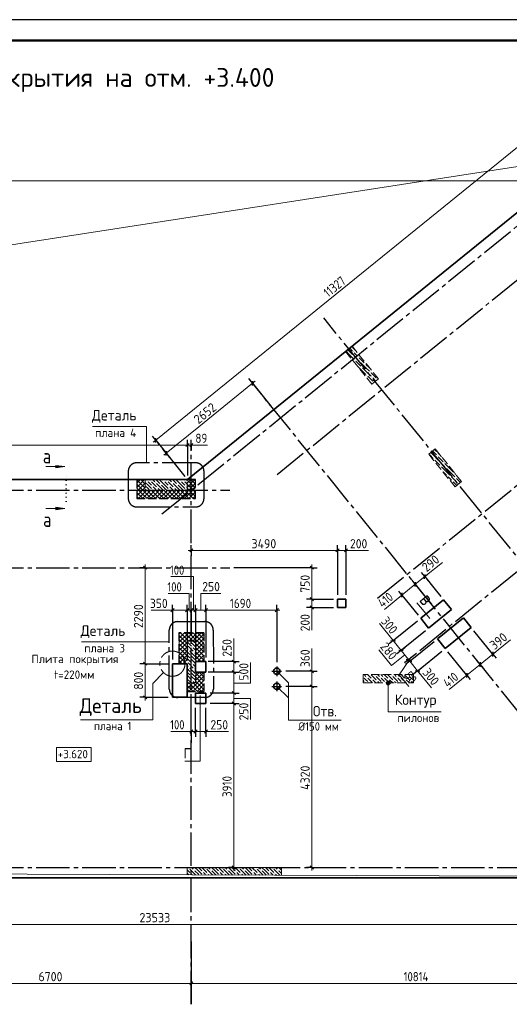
# Model space of a CAD drawing. Header units: millimetres. Extents: x 0 to 59400, y 0 to 42000.
# Tile 3 of 7: x 15364 to 27046, y 18519 to 42000. Entities that reach past the tile are written whole.
import ezdxf

# ---------------------------------------------------------------- set-up
doc = ezdxf.new("R2010")
doc.units = ezdxf.units.MM
for name, pattern in [('______2', [270, 200, -70]), ('______5', [1100, 800, -100, 100, -100]), ('______9', [100, 0, -100])]:
    doc.linetypes.add(name, pattern=pattern)
for name, color, linetype, lineweight in [('Standard', 7, 'Continuous', 25), ('ЖБ Перекрытие верхний уровень', 7, 'Continuous', 18), ('Общий01', 7, 'Continuous', 13), ('Примечания', 7, 'Continuous', 13), ('Размерная линия_ общее', 7, 'Continuous', 13), ('Текст_ общее', 7, 'Continuous', 25)]:
    doc.layers.add(name, color=color, linetype=linetype, lineweight=lineweight)
doc.layers.add('ЖБ Пилон', color=7, linetype='______2', lineweight=13, true_color=0xa0a0a0)
doc.layers.add('Оси', color=7, linetype='______5', lineweight=13, true_color=0x656565)
doc.styles.add('ISOCPEUR', font='txt')

msp = doc.modelspace()

# ---------------------------------------------------------------- hatches: boundary and pattern name
at = {"layer": 'ЖБ Пилон', "linetype": 'Continuous', "lineweight": 18, "transparency": 33554687}
for points in [[(23288, 34204), (23293, 34199), (23287, 34193), (23281, 34199)], [(23320, 34079), (23327, 34086), (23333, 34079), (23327, 34073)], [(23320, 33999), (23327, 34006), (23333, 33999), (23327, 33993)], [(23360, 33879), (23367, 33886), (23373, 33879), (23367, 33873)], [(23440, 33959), (23447, 33966), (23453, 33959), (23447, 33953)], [(23480, 33839), (23487, 33846), (23493, 33839), (23487, 33833)], [(23403, 33762), (23407, 33766), (23413, 33759), (23409, 33754)], [(23520, 33719), (23527, 33726), (23533, 33719), (23527, 33713)], [(23600, 33799), (23607, 33806), (23613, 33799), (23607, 33793)], [(23720, 33679), (23724, 33683), (23730, 33676), (23727, 33673)], [(23720, 33599), (23727, 33606), (23733, 33599), (23727, 33593)], [(23640, 33519), (23647, 33526), (23653, 33519), (23647, 33513)], [(23760, 33479), (23767, 33486), (23773, 33479), (23767, 33473)], [(23800, 33359), (23807, 33366), (23813, 33359), (23807, 33353)], [(23880, 33439), (23887, 33446), (23893, 33439), (23887, 33433)], [(25240, 31519), (25247, 31526), (25253, 31519), (25247, 31513)], [(25320, 31679), (25327, 31686), (25333, 31679), (25327, 31673)], [(25320, 31599), (25327, 31606), (25333, 31599), (25327, 31593)], [(25360, 31479), (25367, 31486), (25373, 31479), (25367, 31473)], [(25440, 31559), (25442, 31561), (25448, 31554), (25447, 31553)], [(25400, 31359), (25407, 31366), (25413, 31359), (25407, 31353)], [(25443, 31242), (25447, 31246), (25453, 31239), (25449, 31235)], [(25480, 31439), (25487, 31446), (25493, 31439), (25487, 31433)], [(25520, 31319), (25527, 31326), (25533, 31319), (25527, 31313)], [(18400, 30999), (18407, 31006), (18413, 30999), (18407, 30993)], [(18480, 30999), (18487, 31006), (18493, 30999), (18487, 30993)], [(18800, 30999), (18807, 31006), (18813, 30999), (18807, 30993)], [(18880, 30999), (18887, 31006), (18893, 30999), (18887, 30993)], [(19200, 30999), (19207, 31006), (19213, 30999), (19207, 30993)], [(19280, 30999), (19287, 31006), (19293, 30999), (19287, 30993)], [(25560, 31119), (25567, 31126), (25573, 31119), (25567, 31113)], [(25640, 31119), (25647, 31126), (25653, 31119), (25647, 31113)], [(25680, 30999), (25687, 31006), (25693, 30999), (25687, 30993)], [(25720, 31199), (25727, 31206), (25733, 31199), (25727, 31193)], [(25760, 31079), (25767, 31086), (25773, 31079), (25767, 31073)], [(18520, 30879), (18527, 30886), (18533, 30879), (18527, 30873)], [(18520, 30799), (18527, 30806), (18533, 30799), (18527, 30793)], [(18600, 30959), (18607, 30966), (18613, 30959), (18607, 30953)], [(18640, 30839), (18647, 30846), (18653, 30839), (18647, 30833)], [(18720, 30919), (18727, 30926), (18733, 30919), (18727, 30913)], [(18920, 30879), (18927, 30886), (18933, 30879), (18927, 30873)], [(18920, 30799), (18927, 30806), (18933, 30799), (18927, 30793)], [(19000, 30959), (19007, 30966), (19013, 30959), (19007, 30953)], [(19040, 30839), (19047, 30846), (19053, 30839), (19047, 30833)], [(19120, 30919), (19127, 30926), (19133, 30919), (19127, 30913)], [(19320, 30879), (19327, 30886), (19333, 30879), (19327, 30873)], [(19320, 30799), (19327, 30806), (19333, 30799), (19327, 30793)], [(25800, 30959), (25807, 30966), (25813, 30959), (25807, 30953)], [(19360, 27079), (19367, 27086), (19373, 27079), (19367, 27073)], [(19440, 27159), (19447, 27166), (19453, 27159), (19447, 27153)], [(19480, 27039), (19487, 27046), (19493, 27039), (19487, 27033)], [(19400, 26959), (19407, 26966), (19413, 26959), (19407, 26953)], [(19440, 26839), (19447, 26846), (19453, 26839), (19447, 26833)], [(19520, 26919), (19527, 26926), (19533, 26919), (19527, 26913)], [(19360, 26679), (19367, 26686), (19373, 26679), (19367, 26673)], [(19400, 26559), (19407, 26566), (19413, 26559), (19407, 26553)], [(19440, 26759), (19447, 26766), (19453, 26759), (19447, 26753)], [(19480, 26639), (19487, 26646), (19493, 26639), (19487, 26633)], [(19440, 26439), (19447, 26446), (19453, 26439), (19447, 26433)], [(19440, 26359), (19447, 26366), (19453, 26359), (19447, 26353)], [(19520, 26519), (19527, 26526), (19533, 26519), (19527, 26513)], [(23560, 26319), (23567, 26326), (23573, 26319), (23567, 26313)], [(23640, 26319), (23647, 26326), (23653, 26319), (23647, 26313)], [(23840, 26359), (23847, 26366), (23853, 26359), (23847, 26353)], [(23960, 26319), (23967, 26326), (23973, 26319), (23967, 26313)], [(24040, 26319), (24047, 26326), (24053, 26319), (24047, 26313)], [(24240, 26359), (24247, 26366), (24253, 26359), (24247, 26353)], [(24360, 26319), (24367, 26326), (24373, 26319), (24367, 26313)], [(24440, 26319), (24447, 26326), (24453, 26319), (24447, 26313)], [(24640, 26359), (24647, 26366), (24653, 26359), (24647, 26353)], [(19360, 26279), (19367, 26286), (19373, 26279), (19367, 26273)], [(19480, 26239), (19487, 26246), (19493, 26239), (19487, 26233)], [(23600, 26199), (23607, 26206), (23613, 26199), (23607, 26193)], [(23680, 26199), (23687, 26206), (23693, 26199), (23687, 26193)], [(23760, 26279), (23767, 26286), (23773, 26279), (23767, 26273)], [(23880, 26239), (23887, 26246), (23893, 26239), (23887, 26233)], [(24000, 26199), (24007, 26206), (24013, 26199), (24007, 26193)], [(24080, 26199), (24087, 26206), (24093, 26199), (24087, 26193)], [(24160, 26279), (24167, 26286), (24173, 26279), (24167, 26273)], [(24280, 26239), (24287, 26246), (24293, 26239), (24287, 26233)], [(24400, 26199), (24407, 26206), (24413, 26199), (24407, 26193)], [(24480, 26199), (24487, 26206), (24493, 26199), (24487, 26193)], [(24560, 26279), (24567, 26286), (24573, 26279), (24567, 26273)], [(24680, 26239), (24687, 26246), (24693, 26239), (24687, 26233)], [(19400, 21759), (19407, 21766), (19413, 21759), (19407, 21753)], [(19440, 21639), (19447, 21646), (19453, 21639), (19447, 21633)], [(19520, 21719), (19527, 21726), (19533, 21719), (19527, 21713)], [(19720, 21679), (19727, 21686), (19733, 21679), (19727, 21673)], [(19727, 21605), (19727, 21606), (19727, 21605)], [(19800, 21759), (19807, 21766), (19813, 21759), (19807, 21753)], [(19840, 21639), (19847, 21646), (19853, 21639), (19847, 21633)], [(19920, 21719), (19927, 21726), (19933, 21719), (19927, 21713)], [(20120, 21679), (20127, 21686), (20133, 21679), (20127, 21673)], [(20125, 21604), (20127, 21606), (20129, 21604)], [(20200, 21759), (20207, 21766), (20213, 21759), (20207, 21753)], [(20240, 21639), (20247, 21646), (20253, 21639), (20247, 21633)], [(20320, 21719), (20327, 21726), (20333, 21719), (20327, 21713)], [(20520, 21679), (20527, 21686), (20533, 21679), (20527, 21673)], [(20523, 21602), (20527, 21606), (20531, 21602)], [(20600, 21759), (20607, 21766), (20613, 21759), (20607, 21753)], [(20640, 21639), (20647, 21646), (20653, 21639), (20647, 21633)], [(20720, 21719), (20727, 21726), (20733, 21719), (20727, 21713)], [(20920, 21679), (20927, 21686), (20933, 21679), (20927, 21673)], [(20922, 21600), (20927, 21606), (20932, 21600)], [(21000, 21759), (21007, 21766), (21013, 21759), (21007, 21753)], [(21040, 21639), (21047, 21646), (21053, 21639), (21047, 21633)], [(21120, 21719), (21127, 21726), (21133, 21719), (21127, 21713)], [(21320, 21679), (21327, 21686), (21333, 21679), (21327, 21673)], [(21320, 21599), (21327, 21606), (21333, 21599), (21333, 21599), (21321, 21599)], [(21400, 21759), (21407, 21766), (21413, 21759), (21407, 21753)], [(21440, 21639), (21447, 21646), (21453, 21639), (21447, 21633)], [(21520, 21719), (21527, 21726), (21533, 21719), (21527, 21713)]]:
    msp.add_hatch(color=7, dxfattribs=at).paths.add_polyline_path(points, flags=16)
at = {"layer": 'Общий01', "linetype": 'Continuous', "lineweight": 13, "transparency": 33554687}
for points in [[(16229, 31371), (16439, 31341), (16229, 31311)], [(16229, 30374), (16439, 30344), (16229, 30314)]]:
    msp.add_hatch(color=7, dxfattribs=at).paths.add_polyline_path(points, flags=16)
for points in [[(24114, 26182), (24204, 26182), (24197, 26204)], [(24114, 26182), (24197, 26204), (24120, 26204)], [(24120, 26160), (24204, 26182), (24114, 26182)], [(24120, 26204), (24197, 26204), (24181, 26221)], [(24120, 26204), (24181, 26221), (24136, 26221)], [(24120, 26160), (24197, 26160), (24204, 26182)], [(24136, 26143), (24197, 26160), (24120, 26160)], [(24136, 26221), (24181, 26221), (24159, 26227)], [(24136, 26143), (24181, 26143), (24197, 26160)], [(24181, 26143), (24136, 26143), (24159, 26137)]]:
    msp.add_hatch(color=7, dxfattribs=at).paths.add_polyline_path(points)

# ---------------------------------------------------------------- linework, layer by layer
at = {"layer": 'Standard', "color": 7, "linetype": '______5', "lineweight": -3, "transparency": 33554687}
for p, q in [((17955, 31232), (17955, 30582)), ((19562, 31432), (18155, 31432)), ((19762, 30581), (19762, 31232)), ((18155, 30382), (19562, 30381)), ((19133, 27645), (19784, 27645)), ((18934, 26038), (18933, 27445)), ((19984, 27445), (19985, 26038)), ((19785, 25838), (19134, 25838))]:
    msp.add_line(p, q, dxfattribs=at)
at = {"layer": 'Standard', "color": 9, "linetype": '______2', "lineweight": -3, "true_color": 0xc7c7c7, "transparency": 33554687}
for p, q in [((19559, 31032), (18159, 31032)), ((18159, 31032), (18159, 30582)), ((19559, 30582), (19559, 31032)), ((18159, 30582), (19559, 30582)), ((19759, 27382), (19159, 27382)), ((19159, 27382), (19159, 26642)), ((19759, 27382), (19759, 26692)), ((19759, 26442), (19759, 25982)), ((19359, 25982), (19759, 25982))]:
    msp.add_line(p, q, dxfattribs=at)
at = {"layer": 'Standard', "color": 9, "linetype": 'Continuous', "lineweight": -3, "true_color": 0xc7c7c7, "transparency": 33554687}
for p, q in [((18159, 30945), (18246, 31032)), ((18159, 30845), (18346, 31032)), ((18159, 31026), (18359, 30826)), ((18253, 31032), (18359, 30926)), ((18353, 31032), (18359, 31026)), ((19359, 30945), (19446, 31032)), ((19359, 30845), (19546, 31032)), ((19359, 31026), (19559, 30826)), ((19453, 31032), (19559, 30926)), ((19553, 31032), (19559, 31026)), ((18159, 30745), (18359, 30945)), ((18159, 30926), (18349, 30735)), ((18159, 30826), (18249, 30735)), ((18249, 30735), (18359, 30845)), ((18349, 30735), (18396, 30782)), ((18403, 30782), (18449, 30735)), ((18449, 30735), (18496, 30782)), ((18503, 30782), (18549, 30735)), ((18549, 30735), (18596, 30782)), ((18603, 30782), (18649, 30735)), ((18649, 30735), (18696, 30782)), ((18703, 30782), (18749, 30735)), ((18749, 30735), (18796, 30782)), ((18803, 30782), (18849, 30735)), ((18849, 30735), (18896, 30782)), ((18903, 30782), (18949, 30735)), ((18949, 30735), (18996, 30782)), ((19003, 30782), (19049, 30735)), ((19049, 30735), (19096, 30782)), ((19103, 30782), (19149, 30735)), ((19149, 30735), (19196, 30782)), ((19203, 30782), (19249, 30735)), ((19249, 30735), (19296, 30782)), ((19303, 30782), (19349, 30735)), ((19349, 30735), (19559, 30945)), ((19359, 30926), (19549, 30735)), ((19359, 30826), (19449, 30735)), ((19449, 30735), (19559, 30845)), ((18159, 30645), (18249, 30735)), ((18159, 30726), (18303, 30582)), ((18159, 30626), (18203, 30582)), ((18196, 30582), (18349, 30735)), ((18249, 30735), (18403, 30582)), ((18296, 30582), (18449, 30735)), ((18349, 30735), (18503, 30582)), ((18396, 30582), (18549, 30735)), ((18449, 30735), (18603, 30582)), ((18496, 30582), (18649, 30735)), ((18549, 30735), (18703, 30582)), ((18596, 30582), (18749, 30735)), ((18649, 30735), (18803, 30582)), ((18696, 30582), (18849, 30735)), ((18749, 30735), (18849, 30635)), ((18796, 30582), (18849, 30635)), ((18849, 30635), (18949, 30735)), ((18849, 30735), (19003, 30582)), ((18849, 30635), (18903, 30582)), ((18896, 30582), (19049, 30735)), ((18949, 30735), (19103, 30582)), ((18996, 30582), (19149, 30735)), ((19049, 30735), (19203, 30582)), ((19096, 30582), (19249, 30735)), ((19149, 30735), (19303, 30582)), ((19196, 30582), (19349, 30735)), ((19249, 30735), (19403, 30582)), ((19296, 30582), (19449, 30735)), ((19349, 30735), (19503, 30582)), ((19396, 30582), (19549, 30735)), ((19449, 30735), (19559, 30626)), ((19496, 30582), (19559, 30645)), ((19549, 30735), (19559, 30745)), ((19549, 30735), (19559, 30726)), ((19159, 27345), (19196, 27382)), ((19159, 27245), (19296, 27382)), ((19159, 27145), (19396, 27382)), ((19159, 27045), (19496, 27382)), ((19159, 27326), (19359, 27126)), ((19203, 27382), (19403, 27182)), ((19303, 27382), (19503, 27182)), ((19396, 27182), (19596, 27382)), ((19403, 27382), (19759, 27026)), ((19496, 27182), (19696, 27382)), ((19503, 27382), (19759, 27126)), ((19559, 27145), (19759, 27345)), ((19559, 27045), (19759, 27245)), ((19603, 27382), (19759, 27226)), ((19703, 27382), (19759, 27326)), ((19159, 27226), (19359, 27026)), ((19159, 26945), (19359, 27145)), ((19159, 27126), (19359, 26926)), ((19159, 26845), (19359, 27045)), ((19159, 27026), (19359, 26826)), ((19559, 26945), (19759, 27145)), ((19559, 27126), (19759, 26926)), ((19559, 26845), (19759, 27045)), ((19559, 27026), (19759, 26826)), ((19159, 26745), (19359, 26945)), ((19159, 26926), (19349, 26735)), ((19159, 26826), (19249, 26735)), ((19249, 26735), (19359, 26845)), ((19559, 26745), (19759, 26945)), ((19559, 26926), (19749, 26735)), ((19559, 26826), (19649, 26735)), ((19649, 26735), (19759, 26845)), ((19159, 26645), (19249, 26735)), ((19159, 26726), (19243, 26642)), ((19249, 26735), (19343, 26642)), ((19256, 26642), (19349, 26735)), ((19349, 26735), (19359, 26745)), ((19349, 26735), (19359, 26726)), ((19356, 26642), (19359, 26645)), ((19559, 26726), (19593, 26692)), ((19606, 26692), (19649, 26735)), ((19649, 26735), (19693, 26692)), ((19706, 26692), (19749, 26735)), ((19749, 26735), (19759, 26745)), ((19749, 26735), (19759, 26726)), ((19396, 25982), (19759, 26345)), ((19559, 26345), (19656, 26442)), ((19559, 26245), (19756, 26442)), ((19559, 26426), (19759, 26226)), ((19559, 26326), (19759, 26126)), ((19643, 26442), (19759, 26326)), ((19743, 26442), (19759, 26426)), ((19359, 26145), (19396, 26182)), ((19359, 26045), (19496, 26182)), ((19359, 26126), (19503, 25982)), ((19403, 26182), (19603, 25982)), ((19496, 25982), (19759, 26245)), ((19503, 26182), (19703, 25982)), ((19559, 26226), (19759, 26026)), ((19596, 25982), (19759, 26145)), ((19359, 26026), (19403, 25982)), ((19696, 25982), (19759, 26045))]:
    msp.add_line(p, q, dxfattribs=at)
at = {"layer": 'Standard', "color": 7, "linetype": 'Continuous', "lineweight": 25, "transparency": 33554687}
msp.add_lwpolyline([(0, 0), (59400, 0), (59400, 42000), (0, 42000), (0, 0)], close=True, dxfattribs=at)
at = {"layer": 'Standard', "color": 7, "linetype": 'Continuous', "lineweight": 50, "transparency": 33554687}
msp.add_lwpolyline([(2000, 41500), (58900, 41500), (58900, 500), (2000, 500), (2000, 41500)], close=True, dxfattribs=at)
at = {"layer": 'Standard', "color": 7, "linetype": 'Continuous', "lineweight": 25, "transparency": 33554687}
msp.add_lwpolyline([(58900, 41500), (2000, 41500), (2000, 9952), (58900, 9952), (58900, 41500)], dxfattribs=at)
at = {"layer": 'Standard', "color": 7, "linetype": 'Continuous', "lineweight": 13, "transparency": 33554687}
for points in [[(37172, 40032), (5696, 35165), (5696, 21665), (37172, 21532), (37172, 40032)], [(6829, 21532), (37172, 21532), (37172, 38160), (6829, 38160), (6829, 21532)], [(25149, 27718), (25016, 27883), (24843, 28096)], [(19669, 25882), (19669, 24321), (19304, 24321)]]:
    msp.add_lwpolyline(points, dxfattribs=at)
at = {"layer": 'Standard', "color": 7, "linetype": '______5', "lineweight": -3, "transparency": 33554687}
for centre, start, end in [((18155, 31232), 90, 180), ((19562, 31232), 0, 90), ((18155, 30582), 180, 270), ((19562, 30581), 270, 0), ((19133, 27445), 90, 180), ((19784, 27445), 0, 90), ((19134, 26038), 180, 270), ((19785, 26038), 270, 0)]:
    msp.add_arc(centre, 200, start, end, dxfattribs=at)
at = {"layer": 'ЖБ Перекрытие верхний уровень', "color": 7, "linetype": 'Continuous', "lineweight": 35, "transparency": 33554687}
for p, q in [((28173, 38160), (19370, 31032)), ((19370, 31032), (6829, 31032)), ((23149, 28182), (22949, 28182)), ((22949, 28182), (22949, 27982)), ((23149, 27982), (23149, 28182)), ((22949, 27982), (23149, 27982)), ((25476, 28166), (24932, 27726)), ((25665, 27933), (25476, 28166)), ((24932, 27726), (25121, 27492)), ((25121, 27492), (25665, 27933)), ((25950, 27739), (25329, 27236)), ((26139, 27506), (25950, 27739)), ((25517, 27003), (26139, 27506)), ((25329, 27236), (25517, 27003)), ((19359, 26642), (19009, 26642)), ((19009, 26642), (19009, 25842)), ((19359, 25842), (19359, 26642)), ((19809, 26692), (19559, 26692)), ((19559, 26692), (19559, 26442)), ((19809, 26442), (19809, 26692)), ((21490, 26537), (21474, 26533)), ((21507, 26537), (21490, 26537)), ((21524, 26533), (21507, 26537)), ((19559, 26442), (19809, 26442)), ((21428, 26487), (21424, 26470)), ((21424, 26470), (21424, 26454)), ((21424, 26454), (21428, 26437)), ((21435, 26502), (21428, 26487)), ((21428, 26437), (21435, 26422)), ((21445, 26515), (21435, 26502)), ((21435, 26422), (21445, 26409)), ((21459, 26526), (21445, 26515)), ((21445, 26409), (21459, 26398)), ((21474, 26533), (21459, 26526)), ((21459, 26398), (21474, 26391)), ((21474, 26391), (21490, 26387)), ((21490, 26387), (21507, 26387)), ((21507, 26387), (21524, 26391)), ((21539, 26526), (21524, 26533)), ((21524, 26391), (21539, 26398)), ((21552, 26515), (21539, 26526)), ((21539, 26398), (21552, 26409)), ((21562, 26502), (21552, 26515)), ((21552, 26409), (21562, 26422)), ((21570, 26487), (21562, 26502)), ((21562, 26422), (21570, 26437)), ((21574, 26470), (21570, 26487)), ((21570, 26437), (21574, 26454)), ((21574, 26454), (21574, 26470)), ((21428, 26127), (21424, 26110)), ((21424, 26110), (21424, 26094)), ((21424, 26094), (21428, 26077)), ((21435, 26142), (21428, 26127)), ((21428, 26077), (21435, 26062)), ((21445, 26155), (21435, 26142)), ((21459, 26166), (21445, 26155)), ((21474, 26173), (21459, 26166)), ((21490, 26177), (21474, 26173)), ((21507, 26177), (21490, 26177)), ((21524, 26173), (21507, 26177)), ((21539, 26166), (21524, 26173)), ((21552, 26155), (21539, 26166)), ((21562, 26142), (21552, 26155)), ((21570, 26127), (21562, 26142)), ((21562, 26062), (21570, 26077)), ((21574, 26110), (21570, 26127)), ((21570, 26077), (21574, 26094)), ((21574, 26094), (21574, 26110)), ((19009, 25842), (19359, 25842)), ((19809, 25942), (19559, 25942)), ((19559, 25942), (19559, 25692)), ((19809, 25692), (19809, 25942)), ((21435, 26062), (21445, 26049)), ((21445, 26049), (21459, 26038)), ((21459, 26038), (21474, 26031)), ((21474, 26031), (21490, 26027)), ((21490, 26027), (21507, 26027)), ((21507, 26027), (21524, 26031)), ((21524, 26031), (21539, 26038)), ((21539, 26038), (21552, 26049)), ((21552, 26049), (21562, 26062)), ((19559, 25692), (19809, 25692)), ((6829, 21532), (30362, 21532))]:
    msp.add_line(p, q, dxfattribs=at)
at = {"layer": 'ЖБ Пилон', "color": 253, "linetype": '______2', "lineweight": 13, "true_color": 0xa0a0a0, "transparency": 33554687}
for p, q in [((23296, 34211), (23141, 34085)), ((23141, 34085), (23770, 33308)), ((23926, 33434), (23296, 34211)), ((23770, 33308), (23926, 33434)), ((25279, 31763), (25123, 31637)), ((25908, 30986), (25279, 31763)), ((25123, 31637), (25753, 30860)), ((18359, 31032), (18359, 30782)), ((19359, 31032), (18359, 31032)), ((19359, 30782), (19359, 31032)), ((18359, 30782), (19359, 30782)), ((25753, 30860), (25908, 30986)), ((19559, 27182), (19359, 27182)), ((19359, 27182), (19359, 26182)), ((19559, 26182), (19559, 27182)), ((24759, 26382), (23559, 26382)), ((23559, 26382), (23559, 26182)), ((24759, 26182), (24759, 26382)), ((19359, 26182), (19559, 26182)), ((23559, 26182), (24759, 26182)), ((19359, 21782), (19359, 21607)), ((21609, 21782), (19359, 21782)), ((21609, 21597), (21609, 21782))]:
    msp.add_line(p, q, dxfattribs=at)
at = {"layer": 'ЖБ Пилон', "color": 9, "linetype": 'Continuous', "lineweight": 18, "true_color": 0xc7c7c7, "transparency": 33554687}
for p, q in [((23152, 34094), (23227, 34019)), ((23227, 34099), (23196, 34130)), ((23227, 34099), (23307, 34019)), ((23240, 34166), (23307, 34099)), ((23307, 34179), (23386, 34100)), ((23387, 34019), (23347, 34059)), ((23227, 34019), (23347, 33899)), ((23347, 33979), (23467, 33859)), ((23427, 33979), (23387, 34019)), ((23387, 33859), (23507, 33739)), ((23467, 33939), (23587, 33819)), ((23627, 33699), (23507, 33819)), ((23547, 33619), (23427, 33739)), ((23547, 33699), (23627, 33619)), ((23547, 33619), (23627, 33539)), ((23627, 33779), (23707, 33699)), ((23627, 33699), (23707, 33619)), ((23627, 33619), (23747, 33499)), ((23747, 33579), (23867, 33459)), ((23667, 33499), (23787, 33379)), ((23736, 33350), (23775, 33312)), ((23787, 33459), (23863, 33383)), ((23907, 33419), (23907, 33419)), ((25227, 31699), (25215, 31711)), ((25227, 31699), (25307, 31619)), ((25259, 31747), (25307, 31699)), ((25147, 31619), (25126, 31640)), ((25147, 31619), (25227, 31539)), ((25171, 31675), (25227, 31619)), ((25227, 31619), (25347, 31499)), ((25267, 31499), (25387, 31379)), ((25387, 31619), (25347, 31659)), ((25347, 31579), (25467, 31459)), ((25427, 31579), (25387, 31619)), ((25387, 31459), (25507, 31339)), ((25547, 31219), (25427, 31339)), ((25627, 31299), (25507, 31419)), ((25547, 31299), (25627, 31219)), ((25627, 31299), (25707, 31219)), ((18374, 31032), (18387, 31019)), ((18467, 31019), (18454, 31032)), ((18534, 31032), (18587, 30979)), ((18614, 31032), (18707, 30939)), ((18827, 30899), (18707, 31019)), ((18774, 31032), (18787, 31019)), ((18867, 31019), (18854, 31032)), ((18934, 31032), (18987, 30979)), ((19014, 31032), (19107, 30939)), ((19227, 30899), (19107, 31019)), ((19174, 31032), (19187, 31019)), ((19267, 31019), (19254, 31032)), ((19334, 31032), (19359, 31007)), ((25467, 31219), (25547, 31139)), ((25547, 31219), (25627, 31139)), ((25627, 31059), (25587, 31099)), ((25627, 31219), (25747, 31099)), ((25667, 31019), (25627, 31059)), ((25667, 31099), (25787, 30979)), ((25747, 31179), (25770, 31156)), ((25787, 31059), (25882, 30964)), ((18427, 30899), (18359, 30967)), ((18359, 30887), (18427, 30819)), ((18359, 30807), (18384, 30782)), ((18427, 30979), (18507, 30899)), ((18427, 30899), (18507, 30819)), ((18427, 30819), (18465, 30782)), ((18507, 30979), (18627, 30859)), ((18587, 30819), (18547, 30859)), ((18624, 30782), (18587, 30819)), ((18747, 30819), (18627, 30939)), ((18667, 30819), (18704, 30782)), ((18747, 30899), (18827, 30819)), ((18747, 30819), (18784, 30782)), ((18827, 30979), (18907, 30899)), ((18827, 30899), (18907, 30819)), ((18827, 30819), (18865, 30782)), ((18907, 30979), (19027, 30859)), ((18987, 30819), (18947, 30859)), ((19024, 30782), (18987, 30819)), ((19147, 30819), (19027, 30939)), ((19067, 30819), (19104, 30782)), ((19147, 30899), (19227, 30819)), ((19147, 30819), (19184, 30782)), ((19227, 30979), (19307, 30899)), ((19227, 30899), (19307, 30819)), ((19227, 30819), (19265, 30782)), ((19307, 30979), (19359, 30927)), ((19359, 30847), (19347, 30859)), ((25707, 30979), (25793, 30893)), ((25837, 30929), (25827, 30939)), ((19359, 27167), (19467, 27059)), ((19359, 27007), (19387, 26979)), ((19387, 27059), (19507, 26939)), ((19427, 27179), (19424, 27182)), ((19467, 27139), (19559, 27047)), ((19504, 27182), (19547, 27139)), ((19559, 26967), (19507, 27019)), ((19359, 26927), (19427, 26859)), ((19387, 26819), (19359, 26847)), ((19427, 26779), (19387, 26819)), ((19547, 26819), (19427, 26939)), ((19467, 26819), (19547, 26739)), ((19547, 26899), (19559, 26887)), ((19547, 26819), (19559, 26807)), ((19359, 26767), (19467, 26659)), ((19359, 26607), (19387, 26579)), ((19387, 26659), (19507, 26539)), ((19547, 26419), (19427, 26539)), ((19467, 26739), (19559, 26647)), ((19559, 26567), (19507, 26619)), ((19359, 26527), (19427, 26459)), ((19387, 26419), (19359, 26447)), ((19359, 26367), (19467, 26259)), ((19427, 26379), (19387, 26419)), ((19467, 26419), (19547, 26339)), ((19467, 26339), (19559, 26247)), ((19547, 26499), (19559, 26487)), ((19547, 26419), (19559, 26407)), ((23584, 26382), (23627, 26339)), ((23627, 26259), (23587, 26299)), ((23664, 26382), (23747, 26299)), ((23667, 26299), (23784, 26182)), ((23747, 26379), (23867, 26259)), ((23827, 26379), (23824, 26382)), ((23867, 26339), (23987, 26219)), ((23904, 26382), (23947, 26339)), ((23984, 26382), (24027, 26339)), ((24027, 26259), (23987, 26299)), ((24064, 26382), (24147, 26299)), ((24067, 26299), (24184, 26182)), ((24147, 26379), (24267, 26259)), ((24227, 26379), (24224, 26382)), ((24267, 26339), (24387, 26219)), ((24304, 26382), (24347, 26339)), ((24384, 26382), (24427, 26339)), ((24427, 26259), (24387, 26299)), ((24464, 26382), (24547, 26299)), ((24467, 26299), (24584, 26182)), ((24547, 26379), (24667, 26259)), ((24627, 26379), (24624, 26382)), ((24667, 26339), (24759, 26247)), ((24704, 26382), (24747, 26339)), ((19359, 26207), (19384, 26182)), ((19387, 26259), (19464, 26182)), ((19544, 26182), (19507, 26219)), ((23559, 26247), (23587, 26219)), ((23667, 26219), (23627, 26259)), ((23787, 26259), (23864, 26182)), ((23944, 26182), (23907, 26219)), ((24067, 26219), (24027, 26259)), ((24187, 26259), (24264, 26182)), ((24344, 26182), (24307, 26219)), ((24467, 26219), (24427, 26259)), ((24587, 26259), (24664, 26182)), ((24744, 26182), (24707, 26219)), ((19359, 21727), (19427, 21659)), ((19387, 21619), (19359, 21647)), ((19384, 21782), (19387, 21779)), ((19399, 21607), (19387, 21619)), ((19547, 21619), (19427, 21739)), ((19464, 21782), (19507, 21739)), ((19467, 21619), (19480, 21606)), ((19627, 21699), (19544, 21782)), ((19547, 21699), (19627, 21619)), ((19547, 21619), (19560, 21606)), ((19627, 21779), (19707, 21699)), ((19627, 21699), (19707, 21619)), ((19627, 21619), (19640, 21606)), ((19707, 21779), (19827, 21659)), ((19787, 21619), (19747, 21659)), ((19784, 21782), (19787, 21779)), ((19801, 21605), (19787, 21619)), ((19947, 21619), (19827, 21739)), ((19864, 21782), (19907, 21739)), ((19867, 21619), (19881, 21605)), ((20027, 21699), (19944, 21782)), ((19947, 21699), (20027, 21619)), ((19947, 21619), (19962, 21604)), ((20027, 21779), (20107, 21699)), ((20027, 21699), (20107, 21619)), ((20027, 21619), (20042, 21604)), ((20107, 21779), (20227, 21659)), ((20187, 21619), (20147, 21659)), ((20184, 21782), (20187, 21779)), ((20203, 21603), (20187, 21619)), ((20347, 21619), (20227, 21739)), ((20264, 21782), (20307, 21739)), ((20267, 21619), (20283, 21603)), ((20427, 21699), (20344, 21782)), ((20347, 21699), (20427, 21619)), ((20347, 21619), (20363, 21603)), ((20427, 21779), (20507, 21699)), ((20427, 21699), (20507, 21619)), ((20427, 21619), (20444, 21602)), ((20507, 21779), (20627, 21659)), ((20587, 21619), (20547, 21659)), ((20584, 21782), (20587, 21779)), ((20604, 21602), (20587, 21619)), ((20747, 21619), (20627, 21739)), ((20664, 21782), (20707, 21739)), ((20667, 21619), (20685, 21601)), ((20827, 21699), (20744, 21782)), ((20747, 21699), (20827, 21619)), ((20747, 21619), (20765, 21601)), ((20827, 21779), (20907, 21699)), ((20827, 21699), (20907, 21619)), ((20827, 21619), (20845, 21601)), ((20907, 21779), (21027, 21659)), ((20987, 21619), (20947, 21659)), ((20984, 21782), (20987, 21779)), ((21006, 21600), (20987, 21619)), ((21147, 21619), (21027, 21739)), ((21064, 21782), (21107, 21739)), ((21067, 21619), (21086, 21600)), ((21227, 21699), (21144, 21782)), ((21147, 21699), (21227, 21619)), ((21147, 21619), (21167, 21599)), ((21227, 21779), (21307, 21699)), ((21227, 21699), (21307, 21619)), ((21227, 21619), (21247, 21599)), ((21307, 21779), (21427, 21659)), ((21387, 21619), (21347, 21659)), ((21384, 21782), (21387, 21779)), ((21408, 21598), (21387, 21619)), ((21547, 21619), (21427, 21739)), ((21464, 21782), (21507, 21739)), ((21467, 21619), (21488, 21598)), ((21609, 21717), (21544, 21782)), ((21547, 21699), (21609, 21637)), ((21547, 21619), (21568, 21598))]:
    msp.add_line(p, q, dxfattribs=at)
at = {"layer": 'Общий01', "color": 7, "linetype": 'Continuous', "lineweight": 13, "transparency": 33554687}
for p, q in [((16439, 31341), (15989, 31341)), ((16229, 31341), (16214, 31341)), ((16229, 31311), (16229, 31371)), ((16229, 31371), (16439, 31341)), ((16439, 31341), (16229, 31311)), ((16439, 31341), (16439, 31341)), ((16439, 31341), (16439, 31341)), ((16439, 31341), (16439, 31341)), ((16439, 30344), (15989, 30344)), ((16229, 30344), (16214, 30344)), ((16229, 30314), (16229, 30374)), ((16229, 30374), (16439, 30344)), ((16439, 30344), (16229, 30314)), ((16439, 30344), (16439, 30344)), ((16439, 30344), (16439, 30344)), ((16439, 30344), (16439, 30344)), ((24114, 26182), (24114, 26182)), ((24159, 26227), (24159, 26227)), ((24159, 26137), (24159, 26137)), ((24204, 26182), (24204, 26182))]:
    msp.add_line(p, q, dxfattribs=at)
at = {"layer": 'Общий01', "color": 7, "linetype": '______9', "lineweight": 13, "transparency": 33554687}
msp.add_line((16475, 30510), (16475, 31149), dxfattribs=at)
at = {"layer": 'Общий01', "color": 7, "linetype": 'Continuous', "lineweight": 13, "transparency": 33554687}
for points in [[(17103, 32299), (18387, 32299), (18387, 31432)], [(16836, 27162), (18120, 27162), (18933, 27162)], [(16817, 25305), (18539, 25305), (18539, 26172), (18797, 26430)], [(21774, 25652), (21774, 26186), (21499, 26462)], [(23034, 25292), (21774, 25292), (21774, 25826), (21499, 26102)], [(25418, 25497), (24159, 25497), (24159, 26182)]]:
    msp.add_lwpolyline(points, dxfattribs=at)
at = {"layer": 'Общий01', "color": 7, "linetype": 'Continuous', "lineweight": 18, "transparency": 33554687}
msp.add_lwpolyline([(16240, 24313), (17067, 24313), (17067, 24647), (16240, 24647), (16240, 24313)], dxfattribs=at)
at = {"layer": 'Общий01', "color": 7, "linetype": '______5', "lineweight": 13, "transparency": 33554687}
msp.add_circle((19009, 26642), 300, dxfattribs=at)
at = {"layer": 'Общий01', "color": 7, "linetype": 'Continuous', "lineweight": 13, "transparency": 33554687}
msp.add_circle((24159, 26182), 45, dxfattribs=at)
at = {"layer": 'Оси', "color": 8, "linetype": '______5', "lineweight": -3, "transparency": 33554687}
for p, q in [((18759, 30216), (30968, 40103)), ((21510, 31157), (31598, 39325)), ((23902, 28204), (33989, 36372)), ((24909, 26960), (34996, 35129)), ((33995, 20840), (22617, 34891)), ((32208, 19393), (20829, 33443)), ((19459, 18519), (19459, 31815)), ((3656, 30782), (20376, 30782)), ((3656, 28932), (20376, 28932)), ((21499, 26577), (21499, 26347)), ((21384, 26462), (21614, 26462)), ((21384, 26102), (21614, 26102)), ((21499, 26217), (21499, 25987)), ((3656, 21782), (30796, 21782))]:
    msp.add_line(p, q, dxfattribs=at)
at = {"layer": 'Оси', "color": 7, "linetype": 'Continuous', "lineweight": 25, "transparency": 33554687}
msp.add_line((19459, 20019), (19459, 18519), dxfattribs=at)
at = {"layer": 'Примечания', "color": 7, "linetype": 'Continuous', "lineweight": 13, "transparency": 33554687}
for p, q in [((19459, 31857), (19849, 31857)), ((23149, 29343), (23689, 29343)), ((25029, 28718), (25449, 29058)), ((24066, 27938), (24485, 28277)), ((22334, 27442), (22334, 27982)), ((19009, 27920), (18499, 27920)), ((24274, 27193), (23947, 27597)), ((20472, 26692), (20472, 27242)), ((26656, 26868), (27075, 27208)), ((22334, 26462), (22334, 27002)), ((25187, 26066), (24859, 26470)), ((25614, 26025), (26034, 26365)), ((19459, 25026), (18969, 25026)), ((20349, 25026), (19809, 25026))]:
    msp.add_line(p, q, dxfattribs=at)
for points in [[(19509, 27920), (19509, 28720), (18969, 28720)], [(19409, 27920), (19409, 28320), (18909, 28320)], [(19684, 27920), (19684, 28320), (20164, 28320)], [(24550, 26852), (24239, 26601), (23937, 26974)], [(20472, 26174), (20872, 26174), (20872, 26674)], [(24655, 26723), (24420, 26378), (24646, 26098)], [(20472, 25814), (20872, 25814), (20872, 25314)]]:
    msp.add_lwpolyline(points, dxfattribs=at)
at = {"layer": 'Размерная линия_ общее', "color": 253, "linetype": 'Continuous', "lineweight": -3, "true_color": 0xa0a0a0, "transparency": 33554687}
for p, q in [((20922, 33329), (20844, 33426)), ((20922, 33329), (21001, 33232)), ((20922, 33329), (21368, 32778)), ((18610, 31971), (18531, 32068)), ((18610, 31971), (18688, 31873)), ((18610, 31971), (19307, 31110)), ((19370, 31857), (19370, 31982)), ((19459, 31857), (19459, 31982)), ((18862, 31660), (18783, 31757)), ((19370, 31857), (19370, 31732)), ((19370, 31857), (19370, 31132)), ((19459, 31857), (19459, 31732)), ((19459, 31857), (19459, 31835)), ((18862, 31660), (18940, 31563)), ((18862, 31660), (19307, 31110)), ((19459, 29343), (19459, 29468)), ((22949, 29343), (22949, 29468)), ((23149, 29343), (23149, 29468)), ((19459, 29343), (19459, 29218)), ((19459, 29343), (19459, 29343)), ((22949, 29343), (22949, 29218)), ((22949, 29343), (22949, 28282)), ((23149, 29343), (23149, 29218)), ((23149, 29343), (23149, 28282)), ((18359, 28932), (18234, 28932)), ((18359, 28932), (18484, 28932)), ((18359, 28932), (18403, 28932)), ((22334, 28932), (20476, 28932)), ((22334, 28932), (22209, 28932)), ((22334, 28932), (22459, 28932)), ((25029, 28718), (24951, 28815)), ((25029, 28718), (25108, 28621)), ((24804, 28535), (24725, 28633)), ((24804, 28535), (24883, 28438)), ((22334, 28182), (22209, 28182)), ((22334, 28182), (22459, 28182)), ((22334, 28182), (22849, 28182)), ((24485, 28277), (24407, 28374)), ((24485, 28277), (24564, 28180)), ((19009, 27920), (19009, 28045)), ((19359, 27920), (19359, 28045)), ((19459, 27920), (19459, 28045)), ((19559, 27920), (19559, 28045)), ((19809, 27920), (19809, 28045)), ((21499, 27920), (21499, 28045)), ((22334, 27982), (22209, 27982)), ((22334, 27982), (22459, 27982)), ((22334, 27982), (22849, 27982)), ((19009, 27920), (19009, 27795)), ((19009, 27920), (19009, 26742)), ((19359, 27920), (19359, 27795)), ((19359, 27920), (19359, 26742)), ((19459, 27920), (19459, 27795)), ((19459, 27920), (19459, 27326)), ((19559, 27920), (19559, 27795)), ((19559, 27920), (19559, 26792)), ((19809, 27920), (19809, 27795)), ((19809, 27920), (19809, 26792)), ((21499, 27920), (21499, 27795)), ((21499, 27920), (21499, 26677)), ((24274, 27193), (24371, 27271)), ((24274, 27193), (24177, 27114)), ((24463, 26960), (24560, 27038)), ((24463, 26960), (24366, 26881)), ((24639, 26742), (24736, 26821)), ((24671, 26703), (24768, 26782)), ((26656, 26868), (26577, 26965)), ((26656, 26868), (26734, 26771)), ((18359, 26642), (18234, 26642)), ((18359, 26642), (18484, 26642)), ((18359, 26642), (18909, 26642)), ((20472, 26692), (20347, 26692)), ((20472, 26692), (20597, 26692)), ((24639, 26742), (24542, 26663)), ((24671, 26703), (24573, 26625)), ((24859, 26470), (24957, 26549)), ((26353, 26623), (26274, 26720)), ((26353, 26623), (26431, 26526)), ((26353, 26623), (26353, 26623)), ((20472, 26442), (20347, 26442)), ((20472, 26442), (20597, 26442)), ((22334, 26462), (22209, 26462)), ((22334, 26462), (22459, 26462)), ((24859, 26470), (24762, 26391)), ((26034, 26365), (25955, 26462)), ((26034, 26365), (26113, 26268)), ((22334, 26102), (22209, 26102)), ((22334, 26102), (22459, 26102)), ((18359, 25842), (18234, 25842)), ((18359, 25842), (18484, 25842)), ((18359, 25842), (18909, 25842)), ((20472, 25942), (20347, 25942)), ((20472, 25942), (20597, 25942)), ((20472, 25692), (20347, 25692)), ((20472, 25692), (20597, 25692)), ((19459, 25026), (19459, 25151)), ((19559, 25026), (19559, 25151)), ((19809, 25026), (19809, 25151)), ((19459, 25026), (19459, 24901)), ((19459, 25026), (19459, 24756)), ((19559, 25026), (19559, 24901)), ((19809, 25026), (19809, 24901)), ((20472, 21782), (20347, 21782)), ((20472, 21782), (20597, 21782)), ((20472, 21782), (20472, 21782)), ((22334, 21782), (22209, 21782)), ((22334, 21782), (22459, 21782)), ((22334, 21782), (22334, 21782)), ((19459, 19019), (19459, 19144)), ((19459, 19019), (19459, 18894)), ((19459, 19019), (19459, 18719))]:
    msp.add_line(p, q, dxfattribs=at)
at = {"layer": 'Размерная линия_ общее', "color": 7, "linetype": 'Continuous', "lineweight": 25, "transparency": 33554687}
for p, q in [((20917, 33276), (20928, 33381)), ((18604, 31918), (18615, 32023)), ((18856, 31607), (18867, 31713)), ((19332, 31820), (19407, 31895)), ((19421, 31820), (19496, 31895)), ((19421, 29306), (19496, 29381)), ((22911, 29306), (22986, 29381)), ((23111, 29306), (23186, 29381)), ((18321, 28970), (18396, 28894)), ((22296, 28970), (22371, 28894)), ((25024, 28665), (25035, 28771)), ((24798, 28483), (24810, 28588)), ((22296, 28220), (22371, 28145)), ((24480, 28225), (24491, 28330)), ((18971, 27882), (19046, 27957)), ((19321, 27882), (19396, 27957)), ((19421, 27882), (19496, 27957)), ((19521, 27882), (19596, 27957)), ((19771, 27882), (19846, 27957)), ((21461, 27882), (21536, 27957)), ((22296, 28020), (22371, 27945)), ((24221, 27198), (24327, 27187)), ((24410, 26965), (24516, 26954)), ((26650, 26816), (26661, 26921)), ((18321, 26679), (18396, 26604)), ((20510, 26654), (20435, 26729)), ((24586, 26748), (24692, 26736)), ((24618, 26709), (24723, 26698)), ((26347, 26570), (26358, 26676)), ((20510, 26404), (20435, 26479)), ((22296, 26499), (22371, 26424)), ((24807, 26476), (24912, 26464)), ((26029, 26312), (26040, 26418)), ((22296, 26140), (22371, 26065)), ((18321, 25879), (18396, 25804)), ((20510, 25904), (20435, 25979)), ((20510, 25654), (20435, 25729)), ((19496, 25063), (19421, 24988)), ((19596, 25063), (19521, 24988)), ((19846, 25063), (19771, 24988)), ((20510, 21745), (20435, 21819)), ((22296, 21819), (22371, 21745)), ((19421, 18982), (19496, 19057))]:
    msp.add_line(p, q, dxfattribs=at)
at = {"layer": 'Размерная линия_ общее', "color": 7, "linetype": 'Continuous', "lineweight": 13, "transparency": 33554687}
for p, q in [((20922, 33329), (20981, 33376)), ((18610, 31971), (18551, 31923)), ((6829, 31857), (19370, 31857)), ((19370, 31857), (19459, 31857)), ((19459, 31857), (19534, 31857)), ((18862, 31660), (18803, 31613)), ((19459, 29343), (19384, 29343)), ((19459, 29343), (22949, 29343)), ((22949, 29343), (23149, 29343)), ((23149, 29343), (23224, 29343)), ((18359, 28932), (18359, 29007)), ((22334, 28932), (22334, 29007)), ((24804, 28535), (25029, 28718)), ((25029, 28718), (25088, 28765)), ((24485, 28277), (24804, 28535)), ((22334, 28182), (22334, 27982)), ((24485, 28277), (24427, 28230)), ((22334, 27982), (22334, 27907)), ((19009, 27920), (18934, 27920)), ((19009, 27920), (19359, 27920)), ((19359, 27920), (19459, 27920)), ((19459, 27920), (19559, 27920)), ((19559, 27920), (19809, 27920)), ((19809, 27920), (21499, 27920)), ((21499, 27920), (21574, 27920)), ((24274, 27193), (24227, 27251)), ((24274, 27193), (24463, 26960)), ((24463, 26960), (24639, 26742)), ((26353, 26623), (26656, 26868)), ((26656, 26868), (26714, 26915)), ((18359, 26642), (18359, 25842)), ((20472, 26692), (20472, 26767)), ((20472, 26442), (20472, 26692)), ((22334, 26462), (22334, 26537)), ((24639, 26742), (24671, 26703)), ((24671, 26703), (24859, 26470)), ((26034, 26365), (26353, 26623)), ((20472, 25942), (20472, 26442)), ((22334, 26462), (22334, 26102)), ((24859, 26470), (24907, 26412)), ((26034, 26365), (25976, 26318)), ((22334, 26102), (22334, 21782)), ((18359, 25842), (18359, 25767)), ((20472, 25692), (20472, 25942)), ((19459, 25026), (19384, 25026)), ((19559, 25026), (19459, 25026)), ((19809, 25026), (19559, 25026)), ((19809, 25026), (19884, 25026)), ((20472, 21782), (20472, 21707)), ((22334, 21782), (22334, 21707)), ((6829, 20426), (30361, 20426)), ((12759, 19019), (19459, 19019)), ((19459, 19019), (30273, 19019))]:
    msp.add_line(p, q, dxfattribs=at)
for points in [[(18610, 31971), (22723, 35302), (22723, 35302), (27412, 39099)], [(18862, 31660), (19638, 32289), (19638, 32289), (20922, 33329)], [(18359, 28932), (18359, 27394), (18359, 27394), (18359, 26642)], [(22334, 28932), (22334, 28241), (22334, 28241), (22334, 28182)], [(20472, 21782), (20472, 23370), (20472, 23370), (20472, 23530), (20472, 23530), (20472, 23623), (20472, 23623), (20472, 25692)]]:
    msp.add_lwpolyline(points, dxfattribs=at)
at = {"layer": 'Размерная линия_ общее', "color": 253, "linetype": 'Continuous', "lineweight": -3, "true_color": 0xa0a0a0, "transparency": 33554687}
for points in [[(25029, 28718), (25278, 28411), (25278, 28411), (25413, 28244)], [(24804, 28535), (24994, 28300), (24994, 28300), (25188, 28061)], [(24485, 28277), (24593, 28144), (24593, 28144), (24869, 27803)], [(24274, 27193), (24287, 27203), (24287, 27203), (24854, 27663)], [(24463, 26960), (24476, 26970), (24476, 26970), (25043, 27430)], [(26656, 26868), (26645, 26881), (26645, 26881), (26202, 27429)], [(24671, 26703), (24684, 26714), (24684, 26714), (25251, 27173)], [(24639, 26742), (24652, 26753), (24652, 26753), (24831, 26897)], [(24859, 26470), (24873, 26481), (24873, 26481), (25440, 26940)], [(26034, 26365), (26023, 26378), (26023, 26378), (25580, 26925)], [(20472, 26692), (20455, 26692), (20455, 26692), (19859, 26692)], [(20472, 26442), (20455, 26442), (20455, 26442), (19859, 26442)], [(22334, 26462), (22317, 26462), (22317, 26462), (21714, 26462)], [(22334, 26102), (22317, 26102), (22317, 26102), (21714, 26102)], [(20472, 25942), (20455, 25942), (20455, 25942), (19909, 25942)], [(20472, 25692), (20455, 25692), (20455, 25692), (19909, 25692)], [(19559, 25026), (19559, 25043), (19559, 25043), (19559, 25592)], [(19809, 25026), (19809, 25043), (19809, 25043), (19809, 25592)]]:
    msp.add_lwpolyline(points, dxfattribs=at)

# ---------------------------------------------------------------- texts
at = {"layer": 'Общий01', "color": 7, "linetype": 'Continuous', "lineweight": 25, "transparency": 33554687, "attachment_point": 7, "style": 'ISOCPEUR'}
for s, insert, char_height, width in [('\\W0.96;Деталь', (17087, 32390), 250, 1294.23), ('\\W0.96;плана 4', (17164, 32050), 200, 1115.65), ('\\W0.96;Деталь', (16820, 27253), 250, 1294.25), ('\\W0.96;плана 3', (16905, 26913), 200, 1095.55), ('\\W0.96;Контур', (24312, 25591), 250, 1243.9), ('\\W0.93;Отв.', (22359, 25386), 250, 790.94), ('\\W0.96;пилонов', (24378, 25251), 200, 1075.21), ('\\W0.93;Ø150 мм', (22013, 25046), 200, 1112.38)]:
    msp.add_mtext(s, dxfattribs=dict(at, insert=insert, char_height=char_height, width=width))
at = {"layer": 'Общий01', "color": 7, "linetype": 'Continuous', "lineweight": 35, "transparency": 33554687, "attachment_point": 7, "style": 'ISOCPEUR'}
for s, insert, char_height, width in [('\\W0.80;а', (15917, 31418), 350, 419.82), ('\\W0.80;а', (15923, 29905), 350, 419.8), ('\\W0.96;Деталь', (16792, 25395), 350, 1811.94), ('\\W0.92;плана 1', (17136, 25056), 200, 1051.82), ('\\W0.78;г', (19271, 24384), 350, 380.81)]:
    msp.add_mtext(s, dxfattribs=dict(at, insert=insert, char_height=char_height, width=width))
at = {"layer": 'Общий01', "color": 7, "linetype": 'Continuous', "lineweight": 35, "transparency": 33554687, "insert": (24881, 28150), "char_height": 350, "width": 380.81, "attachment_point": 7, "rotation": 309, "style": 'ISOCPEUR'}
msp.add_mtext('\\W0.78;в', dxfattribs=at)
at = {"layer": 'Общий01', "color": 251, "linetype": 'Continuous', "lineweight": 18, "true_color": 0x656565, "transparency": 33554687, "char_height": 200, "attachment_point": 7, "style": 'ISOCPEUR'}
for s, insert, width in [('\\W0.98;Плита покрытия', (15645, 26601), 2176.91), ('\\W0.96;t=220мм', (16185, 26281), 1095.54)]:
    msp.add_mtext(s, dxfattribs=dict(at, insert=insert, width=width))
at = {"layer": 'Общий01', "color": 7, "linetype": 'Continuous', "lineweight": 18, "transparency": 33554687, "insert": (16274, 24387), "char_height": 200, "width": 854.28, "attachment_point": 7, "style": 'ISOCPEUR'}
msp.add_mtext('\\W0.95;+3.620', dxfattribs=at)
at = {"layer": 'Размерная линия_ общее', "color": 7, "linetype": 'Continuous', "lineweight": 25, "transparency": 33554687, "char_height": 220, "attachment_point": 7, "style": 'ISOCPEUR'}
for s, insert, width, rotation in [('\\W0.84;11327', (22723, 35366), 773.74, 39), ('\\W0.93;2652', (19630, 32346), 718.1, 39), ('\\W0.91;290', (25074, 28818), 561.98, 39), ('\\W0.91;750', (22284, 28337), 562, 90), ('\\W0.83;410', (24022, 27967), 531.43, 39), ('\\W0.93;2290', (18309, 27490), 718.09, 90), ('\\W0.91;200', (22284, 27414), 561.99, 90), ('\\W0.91;300', (23968, 27650), 561.98, 309), ('\\W0.91;250', (20422, 26809), 561.99, 90), ('\\W0.91;390', (26692, 26962), 561.98, 39), ('\\W0.91;280', (23950, 27042), 561.98, 309), ('\\W0.91;360', (22284, 26560), 561.98, 90), ('\\W0.91;500', (20822, 26239), 562, 90), ('\\W0.91;300', (24960, 26426), 562, 309), ('\\W0.91;800', (18309, 26022), 561.98, 90), ('\\W0.87;50', (24521, 26347), 403.92, 309), ('\\W0.83;410', (25579, 26060), 531.42, 39), ('\\W0.91;250', (20822, 25291), 561.98, 90), ('\\W0.93;4320', (22284, 23634), 740.38, 90), ('\\W0.87;3910', (20422, 23462), 666.9, 90)]:
    msp.add_mtext(s, dxfattribs=dict(at, insert=insert, width=width, rotation=rotation))
for s, insert, width in [('\\W0.87;89', (19556, 31907), 403.92), ('\\W0.93;3490', (20896, 29393), 740.39), ('\\W0.91;200', (23246, 29393), 561.98), ('\\W0.83;100', (18949, 28762), 508.57), ('\\W0.83;100', (18889, 28363), 508.57), ('\\W0.91;250', (19721, 28370), 561.98), ('\\W0.91;350', (18471, 27970), 561.98), ('\\W0.87;1690', (20379, 27970), 666.92), ('\\W0.83;100', (18955, 25076), 508.57), ('\\W0.91;250', (19916, 25076), 561.99), ('\\W0.95;23533', (18221, 20476), 873.36), ('\\W0.93;6700', (15812, 19069), 718.09), ('\\W0.84;10814', (24525, 19069), 796.26)]:
    msp.add_mtext(s, dxfattribs=dict(at, insert=insert, width=width))
at = {"layer": 'Текст_ общее', "color": 7, "linetype": 'Continuous', "lineweight": 50, "transparency": 33554687, "insert": (3000, 40275), "char_height": 450, "width": 18573.59, "attachment_point": 7, "style": 'ISOCPEUR'}
msp.add_mtext('\\W0.99;Опалубочный план конструкции плиты покрытия на отм. +3.400', dxfattribs=at)

doc.saveas('drawing.dxf')
